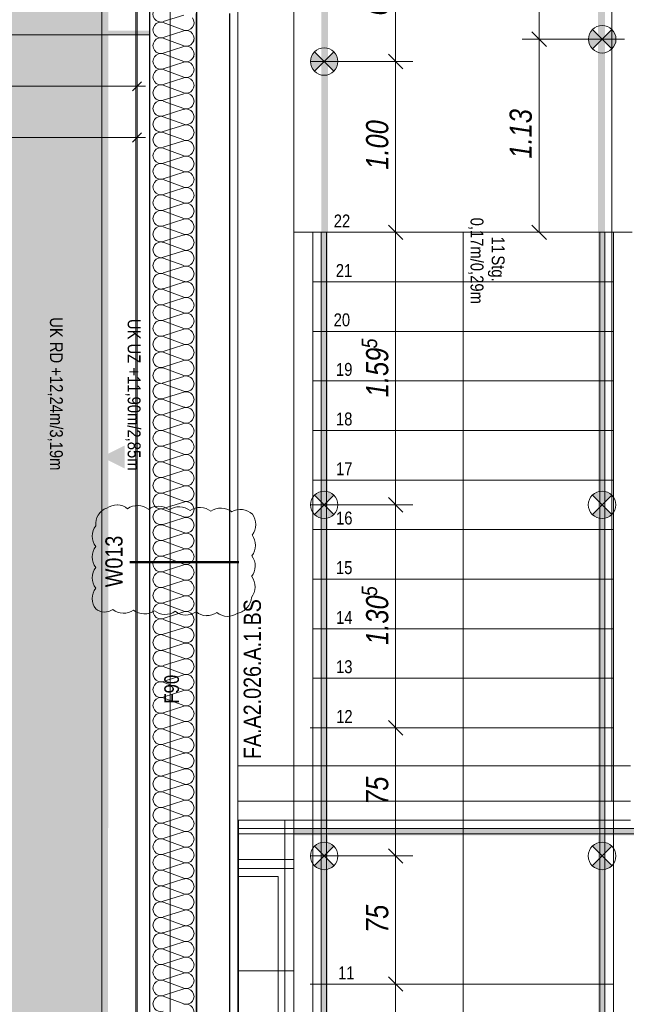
# Model space of a CAD drawing. Extents: x -620 to 300, y 62 to 1112.
# Tile 33 of 200: x -470 to -399, y 429 to 544. Entities that reach past the tile are written whole.
import ezdxf
from ezdxf.lldxf.tags import DXFTag

# ---------------------------------------------------------------- set-up
doc = ezdxf.new("R2010")
doc.units = 0
doc.layers.get('0').update_dxf_attribs({"lineweight": 13})
for name, color, linetype, lineweight, true_color in [('00 -Bauelemente -Gipskarton', 7, 'Continuous', 9, 0xff7fe6), ('00_ E_ST_Handlaufleuchte', 7, 'Continuous', 13, 0xb2b200), ('00_E_ST_Handlaufleuchte_Bem', 7, 'Continuous', 5, 0x7d7d00), ('00_E_ST_Handlaufleuchte_Kabel', 3, 'Continuous', 18, 0x00ff00), ('00_E_ST_Handlaufleuchte_Leerrohre_Terrasse', 6, 'Continuous', 25, 0xff00ff), ('00_E_ST_Handlaufleuchte–Handlauf-Position', 7, 'Continuous', 5, 0x0000b2), ('30 -33 Aussenwände- 7 Fassade_ Elemente', 7, 'Continuous', 9, 0x00aacc), ('30 -34 Innenwände- 2 nichttragend', 7, 'Continuous', 18, 0xff7fe6), ('30 -34 Innenwände- 6 Elemente', 7, 'Continuous', 9, 0xff6633), ('30 -35 Decken- 1 Konstruktion-Träger- Stahlbeton', 7, 'Continuous', 13, 0x33aa00), ('30 -35 Decken- 2.2 Treppen Außen', 9, 'Continuous', 9, 0x808080), ('60- 61 allgemeine Ausstattung- 4 Terrassen', 9, 'Continuous', 9, 0x808080), ('70 -72 Beschriftung- 1 Beschriftung allgemein', 7, 'Continuous', 9, 0xff6633), ('70 -76 Bemaßung- 2 Allgemein', 9, 'Continuous', 5, 0x808080), ('70 -77 Revision- 2 Wolken', 7, 'Continuous', 18, 0x944cff), ('iwb_Layout BA_Markierung', 7, 'Continuous', 9, 0xbadcdc)]:
    doc.layers.add(name, color=color, linetype=linetype, lineweight=lineweight, true_color=true_color)
doc.layers.add('70 -71 Achsen- 1 Gebäudeachsen', color=7, linetype='STRICHPUNKT2-A06CPVM0L0', lineweight=18)
doc.layers.add('70 -75 Raumstempel- 3 Wandstempel', color=7, linetype='Continuous', lineweight=50)
doc.styles.get("Standard").update_dxf_attribs({"font": 'ARIALN.TTF'})
tags = doc.linetypes.add('grob-A06CPVLVL0', pattern=[14, 3, -8, 3]).pattern_tags.tags
tags[8:9] = [DXFTag(74, 4), DXFTag(75, 0), DXFTag(340, '0'), DXFTag(46, 0.0), DXFTag(50, 0.0), DXFTag(44, 0.0), DXFTag(45, 0.0)]
tags[6:7] = [DXFTag(74, 4), DXFTag(75, 0), DXFTag(340, '0'), DXFTag(46, 0.0), DXFTag(50, 0.0), DXFTag(44, 0.0), DXFTag(45, 0.0)]
tags[4:5] = [DXFTag(74, 4), DXFTag(75, 0), DXFTag(340, '0'), DXFTag(46, 0.0), DXFTag(50, 0.0), DXFTag(44, 0.0), DXFTag(45, 0.0)]
tags = doc.linetypes.add('STRICHPUNKT2-A06CPVM0L0', pattern=[12.7, 6.35, -3.175, 0, -3.175]).pattern_tags.tags
tags[10:11] = [DXFTag(74, 4), DXFTag(75, 0), DXFTag(340, '0'), DXFTag(46, 0.0), DXFTag(50, 0.0), DXFTag(44, 0.0), DXFTag(45, 0.0)]
tags[8:9] = [DXFTag(74, 4), DXFTag(75, 0), DXFTag(340, '0'), DXFTag(46, 0.0), DXFTag(50, 0.0), DXFTag(44, 0.0), DXFTag(45, 0.0)]
tags[6:7] = [DXFTag(74, 4), DXFTag(75, 0), DXFTag(340, '0'), DXFTag(46, 0.0), DXFTag(50, 0.0), DXFTag(44, 0.0), DXFTag(45, 0.0)]
tags[4:5] = [DXFTag(74, 4), DXFTag(75, 0), DXFTag(340, '0'), DXFTag(46, 0.0), DXFTag(50, 0.0), DXFTag(44, 0.0), DXFTag(45, 0.0)]

# ---------------------------------------------------------------- blocks, each defined once
blk = doc.blocks.new('Polygon-A06CPVLNL0')
at = {"color": 0, "linetype": 'ByBlock', "lineweight": -2, "ltscale": 0.13}
blk.add_solid([(-459.48, 86.61), (-538.63, 86.4), (-459.32, 1083.81), (-538.63, 1083.81)], dxfattribs=at)
blk = doc.blocks.new('Referenz-A06CPVM1L0')
at = {"layer": '00 -Bauelemente -Gipskarton', "color": 0, "linetype": 'Continuous', "lineweight": 0, "ltscale": 0.13}
for points in [[(-454.54, 542.61), (-539.61, 542.61), (-539.61, 542.41)], [(-454.54, 542.61), (-539.61, 542.41), (-539.61, 542.36)], [(-454.54, 542.61), (-539.61, 542.36), (-454.54, 542.36)], [(-454.54, 542.36), (-539.61, 542.36), (-539.61, 542.16)], [(-454.54, 542.36), (-539.61, 542.16), (-539.61, 542.11)], [(-454.54, 542.36), (-539.61, 542.11), (-454.54, 542.11)]]:
    blk.add_solid(points, dxfattribs=at)
at = {"layer": '30 -33 Aussenwände- 7 Fassade_ Elemente', "color": 0, "linetype": 'Continuous', "lineweight": 25, "ltscale": 0.25}
for p, q in [((-449.08, 549.61), (-449.08, 384.61)), ((-454.54, 389.11), (-454.54, 545.11)), ((-449.08, 389.61), (-449.08, 544.61)), ((-445.24, 544.61), (-445.24, 389.61))]:
    blk.add_line(p, q, dxfattribs=at)
at = {"layer": '30 -33 Aussenwände- 7 Fassade_ Elemente', "color": 0, "linetype": 'grob-A06CPVLVL0', "ltscale": 0.13}
for p, q in [((-437.68, 519.01), (-437.68, 548.81)), ((-398.08, 519.01), (-437.68, 519.01))]:
    blk.add_line(p, q, dxfattribs=at)
at = {"layer": '30 -33 Aussenwände- 7 Fassade_ Elemente', "color": 0, "linetype": 'Continuous', "ltscale": 0.13}
for p, q in [((-400.48, 452.41), (-400.48, 548.81)), ((-444.24, 386.01), (-444.24, 548.21)), ((-456.04, 545.11), (-456.04, 389.11)), ((-450.58, 544.44), (-452.98, 543.67)), ((-452.98, 543.58), (-450.58, 542.69)), ((-450.58, 542.6), (-452.98, 541.83)), ((-450.58, 542.6), (-452.98, 541.83)), ((-452.98, 541.74), (-450.58, 540.85)), ((-452.98, 541.74), (-450.58, 540.85)), ((-450.58, 540.76), (-452.98, 539.99)), ((-450.58, 540.76), (-452.98, 539.99)), ((-452.98, 539.9), (-450.58, 539.01)), ((-450.58, 538.92), (-452.98, 538.15)), ((-452.98, 538.06), (-450.58, 537.17)), ((-450.58, 537.08), (-452.98, 536.31)), ((-452.98, 536.22), (-450.58, 535.33)), ((-450.58, 535.24), (-452.98, 534.47)), ((-452.98, 534.38), (-450.58, 533.5)), ((-450.58, 533.41), (-452.98, 532.63)), ((-452.98, 532.54), (-450.58, 531.66)), ((-450.58, 531.57), (-452.98, 530.8)), ((-452.98, 530.71), (-450.58, 529.82)), ((-450.58, 529.73), (-452.98, 528.96)), ((-452.98, 528.87), (-450.58, 527.98)), ((-450.58, 527.89), (-452.98, 527.12)), ((-452.98, 527.03), (-450.58, 526.14)), ((-450.58, 526.05), (-452.98, 525.28)), ((-452.98, 525.19), (-450.58, 524.3)), ((-450.58, 524.21), (-452.98, 523.44)), ((-452.98, 523.35), (-450.58, 522.46)), ((-450.58, 522.37), (-452.98, 521.6)), ((-452.98, 521.51), (-450.58, 520.63)), ((-450.58, 520.54), (-452.98, 519.76)), ((-452.98, 519.67), (-450.58, 518.79)), ((-450.58, 518.7), (-452.98, 517.93)), ((-452.98, 517.84), (-450.58, 516.95)), ((-450.58, 516.86), (-452.98, 516.09)), ((-452.98, 516), (-450.58, 515.11)), ((-450.58, 515.02), (-452.98, 514.25)), ((-452.98, 514.16), (-450.58, 513.27)), ((-450.58, 513.18), (-452.98, 512.41)), ((-452.98, 512.32), (-450.58, 511.43)), ((-450.58, 511.34), (-452.98, 510.57)), ((-452.98, 510.48), (-450.58, 509.6)), ((-450.58, 509.51), (-452.98, 508.73)), ((-452.98, 508.64), (-450.58, 507.76)), ((-450.58, 507.67), (-452.98, 506.9)), ((-452.98, 506.81), (-450.58, 505.92)), ((-450.58, 505.83), (-452.98, 505.06)), ((-452.98, 504.97), (-450.58, 504.08)), ((-450.58, 503.99), (-452.98, 503.22)), ((-452.98, 503.13), (-450.58, 502.24)), ((-450.58, 502.15), (-452.98, 501.38)), ((-452.98, 501.29), (-450.58, 500.4)), ((-450.58, 500.31), (-452.98, 499.54)), ((-452.98, 499.45), (-450.58, 498.56)), ((-450.58, 498.47), (-452.98, 497.7)), ((-452.98, 497.61), (-450.58, 496.73)), ((-450.58, 496.64), (-452.98, 495.86)), ((-452.98, 495.77), (-450.58, 494.89)), ((-450.58, 494.8), (-452.98, 494.03)), ((-452.98, 493.94), (-450.58, 493.05)), ((-450.58, 492.96), (-452.98, 492.19)), ((-452.98, 492.1), (-450.58, 491.21)), ((-450.58, 491.12), (-452.98, 490.35)), ((-452.98, 490.26), (-450.58, 489.37)), ((-450.58, 489.28), (-452.98, 488.51)), ((-452.98, 488.42), (-450.58, 487.53)), ((-450.58, 487.44), (-452.98, 486.67)), ((-452.98, 486.58), (-450.58, 485.69)), ((-450.58, 485.6), (-452.98, 484.83)), ((-452.98, 484.74), (-450.58, 483.86)), ((-450.58, 483.77), (-452.98, 482.99)), ((-452.98, 482.9), (-450.58, 482.02)), ((-450.58, 481.93), (-452.98, 481.16)), ((-452.98, 481.07), (-450.58, 480.18)), ((-450.58, 480.09), (-452.98, 479.32)), ((-452.98, 479.23), (-450.58, 478.34)), ((-450.58, 478.25), (-452.98, 477.48)), ((-452.98, 477.39), (-450.58, 476.5)), ((-450.58, 476.41), (-452.98, 475.64)), ((-452.98, 475.55), (-450.58, 474.66)), ((-450.58, 474.57), (-452.98, 473.8)), ((-452.98, 473.71), (-450.58, 472.82)), ((-450.58, 472.73), (-452.98, 471.96)), ((-452.98, 471.87), (-450.58, 470.99)), ((-450.58, 470.9), (-452.98, 470.12)), ((-452.98, 470.03), (-450.58, 469.15)), ((-450.58, 469.06), (-452.98, 468.29)), ((-452.98, 468.2), (-450.58, 467.31)), ((-450.58, 467.22), (-452.98, 466.45)), ((-452.98, 466.36), (-450.58, 465.47)), ((-450.58, 465.38), (-452.98, 464.61)), ((-452.98, 464.52), (-450.58, 463.63)), ((-450.58, 463.54), (-452.98, 462.77)), ((-452.98, 462.68), (-450.58, 461.79)), ((-450.58, 461.7), (-452.98, 460.93)), ((-452.98, 460.84), (-450.58, 459.95)), ((-450.58, 459.86), (-452.98, 459.09)), ((-452.98, 459), (-450.58, 458.12)), ((-450.58, 458.03), (-452.98, 457.25)), ((-452.98, 457.16), (-450.58, 456.28)), ((-444.24, 456.55), (-398.28, 456.55)), ((-444.24, 452.41), (-444.24, 456.55)), ((-450.58, 456.19), (-452.98, 455.42)), ((-452.98, 455.33), (-450.58, 454.44)), ((-450.58, 454.35), (-452.98, 453.58)), ((-452.98, 453.49), (-450.58, 452.6)), ((-450.58, 452.51), (-452.98, 451.74)), ((-398.28, 452.41), (-444.24, 452.41)), ((-444.24, 452.41), (-400.48, 452.41)), ((-452.98, 451.65), (-450.58, 450.76)), ((-450.58, 450.67), (-452.98, 449.9)), ((-452.98, 449.81), (-450.58, 448.92)), ((-450.58, 448.83), (-452.98, 448.06)), ((-452.98, 447.97), (-450.58, 447.09)), ((-450.58, 447), (-452.98, 446.22)), ((-452.98, 446.13), (-450.58, 445.25)), ((-450.58, 445.16), (-452.98, 444.39)), ((-452.98, 444.3), (-450.58, 443.41)), ((-450.58, 443.32), (-452.98, 442.55)), ((-452.98, 442.46), (-450.58, 441.57)), ((-450.58, 441.48), (-452.98, 440.71)), ((-452.98, 440.62), (-450.58, 439.73)), ((-450.58, 439.64), (-452.98, 438.87)), ((-452.98, 438.78), (-450.58, 437.89)), ((-450.58, 437.8), (-452.98, 437.03)), ((-452.98, 436.94), (-450.58, 436.05)), ((-450.58, 435.96), (-452.98, 435.19)), ((-452.98, 435.1), (-450.58, 434.22)), ((-450.58, 434.13), (-452.98, 433.35)), ((-452.98, 433.26), (-450.58, 432.38)), ((-450.58, 432.29), (-452.98, 431.52)), ((-452.98, 431.43), (-450.58, 430.54)), ((-450.58, 430.45), (-452.98, 429.68)), ((-452.98, 429.59), (-450.58, 428.7))]:
    blk.add_line(p, q, dxfattribs=at)
for centre, major_axis, end_param in [((-453.26, 544.54), (-0.717, 0.574), 2.557098), ((-450.29, 543.56), (0.744, -0.539), 1.254884), ((-453.26, 542.7), (0.282, 0.874), 3.765224), ((-453.26, 542.7), (-0.744, 0.539), 1.255075), ((-453.26, 542.7), (0.282, 0.874), 1.255075), ((-450.29, 543.56), (-0.282, -0.874), 1.254884), ((-453.26, 540.86), (0.282, 0.874), 3.765224), ((-453.26, 542.7), (-0.744, -0.539), 1.255075), ((-453.26, 540.86), (0.282, 0.874), 1.255075), ((-450.29, 541.72), (-0.282, -0.874), 3.764652), ((-450.29, 541.72), (0.744, 0.539), 1.254884), ((-450.29, 541.72), (0.744, -0.539), 1.254884), ((-453.26, 540.86), (-0.744, 0.539), 1.255075), ((-450.29, 541.72), (-0.282, -0.874), 1.254884), ((-450.29, 539.89), (-0.282, -0.874), 3.764652), ((-450.29, 539.89), (0.744, 0.539), 1.254884), ((-453.26, 539.02), (0.282, 0.874), 3.765224), ((-453.26, 540.86), (-0.744, -0.539), 1.255075), ((-450.29, 539.89), (0.744, -0.539), 1.254884), ((-450.29, 539.89), (-0.282, -0.874), 1.254884), ((-450.29, 538.05), (-0.282, -0.874), 3.764652), ((-453.26, 537.19), (0.282, 0.874), 3.765224), ((-450.29, 536.21), (-0.282, -0.874), 3.764652), ((-453.26, 535.35), (0.282, 0.874), 3.765224), ((-450.29, 534.37), (-0.282, -0.874), 3.764652), ((-453.26, 533.51), (0.282, 0.874), 3.765224), ((-453.26, 531.67), (0.282, 0.874), 3.765224), ((-450.29, 532.53), (-0.282, -0.874), 3.764652), ((-450.29, 530.69), (-0.282, -0.874), 3.764652), ((-453.26, 529.83), (0.282, 0.874), 3.765224), ((-450.29, 528.85), (-0.282, -0.874), 3.764652), ((-453.26, 527.99), (0.282, 0.874), 3.765224), ((-450.29, 527.02), (-0.282, -0.874), 3.764652), ((-453.26, 526.15), (0.282, 0.874), 3.765224), ((-450.29, 525.18), (-0.282, -0.874), 3.764652), ((-453.26, 524.32), (0.282, 0.874), 3.765224), ((-453.26, 522.48), (0.282, 0.874), 3.765224), ((-450.29, 523.34), (-0.282, -0.874), 3.764652), ((-450.29, 521.5), (-0.282, -0.874), 3.764652), ((-453.26, 520.64), (0.282, 0.874), 3.765224), ((-453.26, 518.8), (0.282, 0.874), 3.765224), ((-450.29, 519.66), (-0.282, -0.874), 3.764652), ((-450.29, 517.82), (-0.282, -0.874), 3.764652), ((-453.26, 516.96), (0.282, 0.874), 3.765224), ((-450.29, 515.98), (-0.282, -0.874), 3.764652), ((-453.26, 515.12), (0.282, 0.874), 3.765224), ((-453.26, 513.29), (0.282, 0.874), 3.765224), ((-450.29, 514.15), (-0.282, -0.874), 3.764652), ((-450.29, 512.31), (-0.282, -0.874), 3.764652), ((-453.26, 511.45), (0.282, 0.874), 3.765224), ((-453.26, 509.61), (0.282, 0.874), 3.765224), ((-450.29, 510.47), (-0.282, -0.874), 3.764652), ((-450.29, 508.63), (-0.282, -0.874), 3.764652), ((-453.26, 507.77), (0.282, 0.874), 3.765224), ((-450.29, 506.79), (-0.282, -0.874), 3.764652), ((-453.26, 505.93), (0.282, 0.874), 3.765224), ((-453.26, 504.09), (0.282, 0.874), 3.765224), ((-450.29, 504.95), (-0.282, -0.874), 3.764652), ((-450.29, 503.12), (-0.282, -0.874), 3.764652), ((-453.26, 502.25), (0.282, 0.874), 3.765224), ((-453.26, 500.42), (0.282, 0.874), 3.765224), ((-450.29, 501.28), (-0.282, -0.874), 3.764652), ((-450.29, 499.44), (-0.282, -0.874), 3.764652), ((-453.26, 498.58), (0.282, 0.874), 3.765224), ((-450.29, 497.6), (-0.282, -0.874), 3.764652), ((-453.26, 496.74), (0.282, 0.874), 3.765224), ((-450.29, 495.76), (-0.282, -0.874), 3.764652), ((-453.26, 494.9), (0.282, 0.874), 3.765224), ((-450.29, 493.92), (-0.282, -0.874), 3.764652), ((-453.26, 493.06), (0.282, 0.874), 3.765224), ((-453.26, 491.22), (0.282, 0.874), 3.765224), ((-450.29, 492.08), (-0.282, -0.874), 3.764652), ((-450.29, 490.25), (-0.282, -0.874), 3.764652), ((-453.26, 489.38), (0.282, 0.874), 3.765224), ((-450.29, 488.41), (-0.282, -0.874), 3.764652), ((-453.26, 487.55), (0.282, 0.874), 3.765224), ((-450.29, 486.57), (-0.282, -0.874), 3.764652), ((-453.26, 485.71), (0.282, 0.874), 3.765224), ((-450.29, 484.73), (-0.282, -0.874), 3.764652), ((-453.26, 483.87), (0.282, 0.874), 3.765224), ((-453.26, 482.03), (0.282, 0.874), 3.765224), ((-450.29, 482.89), (-0.282, -0.874), 3.764652), ((-450.29, 481.05), (-0.282, -0.874), 3.764652), ((-453.26, 480.19), (0.282, 0.874), 3.765224), ((-450.29, 479.21), (-0.282, -0.874), 3.764652), ((-453.26, 478.35), (0.282, 0.874), 3.765224), ((-450.29, 477.38), (-0.282, -0.874), 3.764652), ((-453.26, 476.51), (0.282, 0.874), 3.765224), ((-450.29, 475.54), (-0.282, -0.874), 3.764652), ((-453.26, 474.68), (0.282, 0.874), 3.765224), ((-453.26, 472.84), (0.282, 0.874), 3.765224), ((-450.29, 473.7), (-0.282, -0.874), 3.764652), ((-450.29, 471.86), (-0.282, -0.874), 3.764652), ((-453.26, 471), (0.282, 0.874), 3.765224), ((-450.29, 470.02), (-0.282, -0.874), 3.764652), ((-453.26, 469.16), (0.282, 0.874), 3.765224), ((-450.29, 468.18), (-0.282, -0.874), 3.764652), ((-453.26, 467.32), (0.282, 0.874), 3.765224), ((-450.29, 466.34), (-0.282, -0.874), 3.764652), ((-453.26, 465.48), (0.282, 0.874), 3.765224), ((-453.26, 463.64), (0.282, 0.874), 3.765224), ((-450.29, 464.51), (-0.282, -0.874), 3.764652), ((-450.29, 462.67), (-0.282, -0.874), 3.764652), ((-453.26, 461.81), (0.282, 0.874), 3.765224), ((-450.29, 460.83), (-0.282, -0.874), 3.764652), ((-453.26, 459.97), (0.282, 0.874), 3.765224), ((-450.29, 458.99), (-0.282, -0.874), 3.764652), ((-453.26, 458.13), (0.282, 0.874), 3.765224), ((-450.29, 457.15), (-0.282, -0.874), 3.764652), ((-453.26, 456.29), (0.282, 0.874), 3.765224), ((-453.26, 454.45), (0.282, 0.874), 3.765224), ((-450.29, 455.31), (-0.282, -0.874), 3.764652), ((-450.29, 453.47), (-0.282, -0.874), 3.764652), ((-453.26, 452.61), (0.282, 0.874), 3.765224), ((-450.29, 451.64), (-0.282, -0.874), 3.764652), ((-453.26, 450.78), (0.282, 0.874), 3.765224), ((-450.29, 449.8), (-0.282, -0.874), 3.764652), ((-453.26, 448.94), (0.282, 0.874), 3.765224), ((-450.29, 447.96), (-0.282, -0.874), 3.764652), ((-453.26, 447.1), (0.282, 0.874), 3.765224), ((-453.26, 445.26), (0.282, 0.874), 3.765224), ((-450.29, 446.12), (-0.282, -0.874), 3.764652), ((-450.29, 444.28), (-0.282, -0.874), 3.764652), ((-453.26, 443.42), (0.282, 0.874), 3.765224), ((-453.26, 441.58), (0.282, 0.874), 3.765224), ((-450.29, 442.44), (-0.282, -0.874), 3.764652), ((-450.29, 440.61), (-0.282, -0.874), 3.764652), ((-453.26, 439.74), (0.282, 0.874), 3.765224), ((-450.29, 438.77), (-0.282, -0.874), 3.764652), ((-453.26, 437.91), (0.282, 0.874), 3.765224), ((-453.26, 436.07), (0.282, 0.874), 3.765224), ((-450.29, 436.93), (-0.282, -0.874), 3.764652), ((-450.29, 435.09), (-0.282, -0.874), 3.764652), ((-453.26, 434.23), (0.282, 0.874), 3.765224), ((-453.26, 432.39), (0.282, 0.874), 3.765224), ((-450.29, 433.25), (-0.282, -0.874), 3.764652), ((-450.29, 431.41), (-0.282, -0.874), 3.764652), ((-453.26, 430.55), (0.282, 0.874), 3.765224), ((-450.29, 429.57), (-0.282, -0.874), 3.764652), ((-453.26, 428.71), (0.282, 0.874), 3.765224), ((-450.29, 427.74), (-0.282, -0.874), 3.764652)]:
    blk.add_ellipse(centre, major_axis=major_axis, ratio=1, start_param=0, end_param=end_param, dxfattribs=at)
at = {"layer": '30 -34 Innenwände- 2 nichttragend', "color": 0, "linetype": 'Continuous', "ltscale": 0.18}
for p, q in [((-454.54, 542.11), (-454.54, 545.11)), ((-539.61, 542.11), (-454.54, 542.11))]:
    blk.add_line(p, q, dxfattribs=at)
at = {"layer": '30 -34 Innenwände- 6 Elemente', "color": 0, "linetype": 'Continuous', "ltscale": 0.13}
for p, q in [((-400.48, 548.81), (-400.48, 452.41)), ((-400.48, 452.41), (-444.24, 452.41)), ((-444.24, 452.41), (-444.24, 450.21)), ((-444.24, 450.21), (-398.28, 450.21)), ((-397.28, 449.21), (-444.24, 449.21)), ((-444.24, 449.21), (-444.24, 448.61)), ((-444.24, 448.61), (-396.68, 448.61))]:
    blk.add_line(p, q, dxfattribs=at)
at = {"layer": '30 -35 Decken- 1 Konstruktion-Träger- Stahlbeton', "color": 0, "linetype": 'grob-A06CPVLVL0', "lineweight": -2, "ltscale": 0.13}
for p, q in [((-460.18, 388.61), (-460.18, 605.61)), ((-452.18, 388.61), (-452.18, 605.61))]:
    blk.add_line(p, q, dxfattribs=at)
at = {"layer": '30 -35 Decken- 2.2 Treppen Außen', "color": 0, "linetype": 'grob-A06CPVLVL0', "ltscale": 0.13}
for p, q in [((-398.08, 519.01), (-437.68, 519.01)), ((-435.48, 519.01), (-437.68, 519.01)), ((-437.68, 519.01), (-437.68, 409.12)), ((-435.48, 513.21), (-435.48, 519.01)), ((-435.48, 408.65), (-435.48, 519.01)), ((-417.88, 404.91), (-417.88, 519.01)), ((-400.28, 513.21), (-400.28, 519.01)), ((-398.08, 519.01), (-400.28, 519.01)), ((-400.28, 519.01), (-400.28, 401.17)), ((-435.48, 507.41), (-435.48, 513.21)), ((-400.28, 513.21), (-435.48, 513.21)), ((-400.28, 507.41), (-400.28, 513.21)), ((-435.48, 501.61), (-435.48, 507.41)), ((-400.28, 507.41), (-435.48, 507.41)), ((-400.28, 501.61), (-400.28, 507.41)), ((-435.48, 495.81), (-435.48, 501.61)), ((-400.28, 501.61), (-435.48, 501.61)), ((-400.28, 495.81), (-400.28, 501.61)), ((-435.48, 490.01), (-435.48, 495.81)), ((-400.28, 495.81), (-435.48, 495.81)), ((-400.28, 490.01), (-400.28, 495.81)), ((-435.48, 484.21), (-435.48, 490.01)), ((-400.28, 490.01), (-435.48, 490.01)), ((-400.28, 484.21), (-400.28, 490.01)), ((-435.48, 478.41), (-435.48, 484.21)), ((-400.28, 484.21), (-435.48, 484.21)), ((-400.28, 478.41), (-400.28, 484.21)), ((-435.48, 472.61), (-435.48, 478.41)), ((-400.28, 478.41), (-435.48, 478.41)), ((-400.28, 472.61), (-400.28, 478.41)), ((-435.48, 466.81), (-435.48, 472.61)), ((-400.28, 472.61), (-435.48, 472.61)), ((-400.28, 466.81), (-400.28, 472.61)), ((-435.48, 461.01), (-435.48, 466.81)), ((-400.28, 466.81), (-435.48, 466.81)), ((-400.28, 461.01), (-400.28, 466.81)), ((-435.48, 431.01), (-435.48, 461.01)), ((-400.28, 461.01), (-435.48, 461.01)), ((-400.28, 431.01), (-400.28, 461.01)), ((-435.48, 425.21), (-435.48, 431.01)), ((-400.28, 431.01), (-435.48, 431.01)), ((-400.28, 425.21), (-400.28, 431.01))]:
    blk.add_line(p, q, dxfattribs=at)
at = {"layer": '30 -35 Decken- 2.2 Treppen Außen', "color": 0, "linetype": 'Continuous', "ltscale": 0.13}
for p, q in [((-437.68, 409.12), (-437.68, 519.01)), ((-437.68, 519.01), (-435.48, 519.01)), ((-435.48, 519.01), (-435.48, 408.65)), ((-434.48, 408.44), (-434.48, 519.01)), ((-434.48, 519.01), (-433.88, 519.01)), ((-433.88, 519.01), (-433.88, 408.31)), ((-401.28, 519.01), (-401.88, 519.01)), ((-401.88, 519.01), (-401.88, 401.51)), ((-401.28, 401.39), (-401.28, 519.01)), ((-398.08, 519.01), (-400.28, 519.01)), ((-400.28, 519.01), (-400.28, 401.17))]:
    blk.add_line(p, q, dxfattribs=at)
at = {"layer": '60- 61 allgemeine Ausstattung- 4 Terrassen', "color": 0, "linetype": 'Continuous', "ltscale": 0.13}
for p, q in [((-444.24, 456.55), (-398.28, 456.55)), ((-444.24, 452.41), (-444.24, 456.55)), ((-398.28, 452.41), (-444.24, 452.41))]:
    blk.add_line(p, q, dxfattribs=at)
at = {"layer": '60- 61 allgemeine Ausstattung- 4 Terrassen', "color": 0}
for p, q in [((-437.68, 450.21), (-444.17, 450.21)), ((-444.17, 450.21), (-444.17, 386.01)), ((-438.76, 214.01), (-438.76, 450.21)), ((-437.68, 373.01), (-437.68, 450.21)), ((-444.24, 445.61), (-437.68, 445.61)), ((-444.24, 385.61), (-444.24, 445.61)), ((-437.68, 445.61), (-437.68, 385.61)), ((-444.17, 444.55), (-437.68, 444.55)), ((-444.24, 443.61), (-439.53, 443.61)), ((-444.24, 387.61), (-444.24, 443.61)), ((-439.53, 443.61), (-439.53, 387.61)), ((-444.17, 432.55), (-437.68, 432.55))]:
    blk.add_line(p, q, dxfattribs=at)
at = {"layer": '70 -71 Achsen- 1 Gebäudeachsen', "color": 0, "linetype": 'STRICHPUNKT2-A06CPVM0L0', "ltscale": 0.18}
blk.add_line((-456.18, 1084.55), (-456.18, 85.11), dxfattribs=at)
at = {"layer": '70 -75 Raumstempel- 3 Wandstempel', "color": 0, "linetype": 'Continuous', "ltscale": 0.5}
blk.add_line((-456.87, 480.42), (-444.13, 480.42), dxfattribs=at)
at = {"layer": '70 -76 Bemaßung- 2 Allgemein', "color": 0, "linetype": 'Continuous', "ltscale": 0.13}
for p, q in [((-456.04, 538.61), (-456.04, 535.11)), ((-457.1, 536.11), (-539.61, 536.11)), ((-455.04, 536.11), (-457.1, 536.11)), ((-456.04, 532.61), (-456.04, 529.11)), ((-457.1, 530.11), (-539.61, 530.11)), ((-455.04, 530.11), (-457.1, 530.11))]:
    blk.add_line(p, q, dxfattribs=at)
at = {"layer": '70 -76 Bemaßung- 2 Allgemein', "color": 0, "linetype": 'Continuous', "lineweight": 20, "ltscale": 0.2}
for p, q in [((-455.51, 536.64), (-456.57, 535.58)), ((-455.51, 530.64), (-456.57, 529.58))]:
    blk.add_line(p, q, dxfattribs=at)
at = {"layer": '70 -76 Bemaßung- 2 Allgemein', "color": 0, "lineweight": 0}
for points in [[(-462.85, 491.38), (-460.18, 492.71), (-462.85, 494.05)], [(-457.51, 491.38), (-460.18, 492.71), (-457.51, 494.05)]]:
    blk.add_solid(points, dxfattribs=at)
at = {"layer": '70 -77 Revision- 2 Wolken', "color": 0, "linetype": 'Continuous', "ltscale": 0.18}
for centre, major_axis in [((-458.86, 484.84), (-0.73, 1.9)), ((-458.41, 485.07), (0.06, 2.03)), ((-458.41, 485.07), (1.27, 1.59)), ((-455.98, 485), (0.06, 2.03)), ((-455.98, 485), (1.27, 1.59)), ((-453.54, 484.92), (0.06, 2.03)), ((-453.54, 484.92), (1.27, 1.59)), ((-451.1, 484.85), (0.06, 2.03)), ((-451.1, 484.85), (1.27, 1.59)), ((-448.67, 484.77), (0.06, 2.03)), ((-448.67, 484.77), (1.27, 1.59)), ((-446.23, 484.7), (0.06, 2.03)), ((-446.23, 484.7), (1.27, 1.59)), ((-443.92, 484.54), (0.22, 2.02)), ((-443.92, 484.54), (1.39, 1.48)), ((-458.86, 484.84), (-1.72, 1.08)), ((-444.18, 484.82), (2.03, -0.02)), ((-459.25, 483.45), (-1.63, 1.22)), ((-444.18, 484.82), (1.61, -1.24)), ((-459.25, 483.45), (-2.03, 0)), ((-444.21, 482.38), (2.03, -0.02)), ((-459.25, 481.01), (-1.63, 1.22)), ((-444.21, 482.38), (1.61, -1.24)), ((-459.25, 481.01), (-2.03, 0)), ((-444.24, 479.95), (2.03, -0.02)), ((-459.25, 478.57), (-1.63, 1.22)), ((-444.24, 479.95), (1.61, -1.24)), ((-459.25, 478.57), (-2.03, 0)), ((-444.26, 477.51), (2.03, -0.02)), ((-459.25, 476.14), (-1.63, 1.22)), ((-444.26, 477.51), (1.61, -1.24)), ((-459.25, 476.14), (-2.03, 0)), ((-444.68, 476.42), (1.53, -1.34)), ((-459.84, 476.22), (-1.04, -1.3)), ((-459.84, 476.22), (-0.05, -1.66)), ((-457.62, 476.45), (-1.27, -1.59)), ((-444.68, 476.42), (0.42, -1.99)), ((-457.62, 476.45), (-0.06, -2.03)), ((-455.18, 476.38), (-1.27, -1.59)), ((-455.18, 476.38), (-0.06, -2.03)), ((-452.74, 476.31), (-1.27, -1.59)), ((-452.74, 476.31), (-0.06, -2.03)), ((-450.31, 476.24), (-1.27, -1.59)), ((-450.31, 476.24), (-0.06, -2.03)), ((-447.87, 476.17), (-1.27, -1.59)), ((-447.87, 476.17), (-0.06, -2.03)), ((-445.43, 476.09), (-1.27, -1.59)), ((-445.43, 476.09), (-0.06, -2.03))]:
    blk.add_ellipse(centre, major_axis=major_axis, ratio=1, start_param=0, end_param=0.643501, dxfattribs=at)
at = {"layer": '30 -35 Decken- 2.2 Treppen Außen', "color": 0, "linetype": 'ByBlock', "ltscale": 0.13, "char_height": 1.5103, "attachment_point": 1}
for s, insert, rotation in [('{\\fArial Narrow;22}', (-433.02, 521.09), 0.001), ('{\\fArial Narrow;0,17m/0,29m}', (-415.5, 520.73), 270.001), ('{\\fArial Narrow;11}', (-413.02, 518.51), 270.001), ('{\\fArial Narrow;21}', (-432.78, 515.29), 0.001), ('{\\fArial Narrow;Stg.}', (-413.02, 516.31), 270.001), ('{\\fArial Narrow;20}', (-433.03, 509.52), 0.001), ('{\\fArial Narrow;19}', (-432.76, 503.72), 0.001), ('{\\fArial Narrow;18}', (-432.76, 497.92), 0.001), ('{\\fArial Narrow;17}', (-432.75, 492.09), 0.001), ('{\\fArial Narrow;16}', (-432.75, 486.32), 0.001), ('{\\fArial Narrow;15}', (-432.76, 480.52), 0.001), ('{\\fArial Narrow;14}', (-432.75, 474.69), 0.001), ('{\\fArial Narrow;13}', (-432.75, 468.92), 0.001), ('{\\fArial Narrow;12}', (-432.74, 463.09), 0.001), ('{\\fArial Narrow;11}', (-432.51, 433.09), 0.001)]:
    blk.add_mtext(s, dxfattribs=dict(at, insert=insert, rotation=rotation))
at = {"layer": '70 -72 Beschriftung- 1 Beschriftung allgemein', "color": 0, "linetype": 'Continuous', "ltscale": 0.13, "insert": (-443.56, 457.35), "char_height": 2.0138, "attachment_point": 1, "rotation": 90}
blk.add_mtext('{\\fArial Narrow;FA.A2.026.A.1.BS}', dxfattribs=at)
at = {"layer": '70 -75 Raumstempel- 3 Wandstempel', "color": 0, "linetype": 'Continuous', "ltscale": 0.5, "attachment_point": 1, "rotation": 90}
for s, insert, char_height in [('{\\fArial Narrow;W013}', (-459.75, 477.47), 2.0138), ('{\\fArial Narrow;F90}', (-452.85, 463.84), 1.7117)]:
    blk.add_mtext(s, dxfattribs=dict(at, insert=insert, char_height=char_height))
at = {"layer": '70 -76 Bemaßung- 2 Allgemein', "color": 0, "linetype": 'Continuous', "ltscale": 0.13, "char_height": 1.5103, "attachment_point": 1, "rotation": 270}
for s, insert in [('{\\fArial Narrow;UK RD +12,24m/3,19m}', (-464.73, 509.07)), ('{\\fArial Narrow;UK UZ +11,90m/2,85m}', (-455.63, 508.87))]:
    blk.add_mtext(s, dxfattribs=dict(at, insert=insert))
blk = doc.blocks.new('Polygon-A06CPVN7L0')
at = {"linetype": 'ByBlock', "lineweight": -2, "ltscale": 0.13}
blk.add_hatch(color=0, dxfattribs=at).paths.add_polyline_path([(-437.68, 449.21), (-397.28, 449.21), (-397.28, 552.01), (-396.48, 552.01), (-396.48, 448.41), (-437.68, 448.41)])
blk = doc.blocks.new('Blockreferenz-A06CPVNPL0')
at = {"lineweight": -2}
for points in [[(-434.14, 487.11), (-435.27, 488.25), (-434.94, 488.51), (-434.55, 488.67), (-434.14, 488.72), (-433.72, 488.67), (-433.33, 488.51), (-433, 488.25)], [(-435.27, 485.98), (-434.14, 487.11), (-433, 485.98), (-433.33, 485.72), (-433.72, 485.56), (-434.14, 485.5), (-434.55, 485.56), (-434.94, 485.72)]]:
    blk.add_hatch(color=0, dxfattribs=at).paths.add_polyline_path(points)
at = {"color": 0, "lineweight": -2}
for p, q in [((-433, 485.98), (-435.27, 488.25)), ((-435.27, 485.98), (-433, 488.25))]:
    blk.add_line(p, q, dxfattribs=at)
blk.add_circle((-434.14, 487.11), 1.61, dxfattribs=at)
blk = doc.blocks.new('Maß-A06CPVNRL0')
at = {"color": 0, "linetype": 'ByBlock', "lineweight": -2, "ltscale": 0.13}
for p, q in [((-426.62, 446.86), (-424.93, 445.16)), ((-423.78, 446.01), (-435.78, 446.01)), ((-425.78, 431.01), (-425.78, 446.01)), ((-426.62, 431.86), (-424.93, 430.17)), ((-423.78, 431.01), (-435.78, 431.01))]:
    blk.add_line(p, q, dxfattribs=at)
at = {"color": 0, "linetype": 'ByBlock', "lineweight": -2, "ltscale": 0.13, "insert": (-429.24, 436.99), "char_height": 2.6, "attachment_point": 1, "rotation": 90}
blk.add_mtext('{\\fArial Narrow|b0|i1;75}', dxfattribs=at)
blk = doc.blocks.new('Blockreferenz-A06CPVNZL0')
at = {"lineweight": -2}
for points in [[(-401.62, 446.01), (-402.75, 447.15), (-402.42, 447.41), (-402.03, 447.57), (-401.62, 447.62), (-401.2, 447.57), (-400.81, 447.41), (-400.48, 447.15)], [(-402.75, 444.88), (-401.62, 446.01), (-400.48, 444.88), (-400.81, 444.62), (-401.2, 444.46), (-401.62, 444.4), (-402.03, 444.46), (-402.42, 444.62)]]:
    blk.add_hatch(color=0, dxfattribs=at).paths.add_polyline_path(points)
at = {"color": 0, "lineweight": -2}
for p, q in [((-400.48, 444.88), (-402.75, 447.15)), ((-402.75, 444.88), (-400.48, 447.15))]:
    blk.add_line(p, q, dxfattribs=at)
blk.add_circle((-401.62, 446.01), 1.61, dxfattribs=at)
blk = doc.blocks.new('Maß-A06CPVO1L0')
at = {"color": 0, "linetype": 'ByBlock', "lineweight": -2, "ltscale": 0.13}
for p, q in [((-426.62, 553.66), (-424.93, 551.97)), ((-423.78, 552.81), (-435.78, 552.81)), ((-425.78, 539), (-425.78, 552.81)), ((-426.62, 539.85), (-424.93, 538.16)), ((-423.78, 539), (-435.78, 539))]:
    blk.add_line(p, q, dxfattribs=at)
at = {"color": 0, "linetype": 'ByBlock', "lineweight": -2, "ltscale": 0.13, "insert": (-429.24, 544.37), "char_height": 2.6, "attachment_point": 1, "rotation": 90}
blk.add_mtext('{\\fArial Narrow|b0|i1;69}', dxfattribs=at)
blk = doc.blocks.new('Blockreferenz-A06CPVO3L0')
at = {"lineweight": -2}
for points in [[(-435.27, 540.14), (-434.14, 539), (-435.27, 537.87), (-435.53, 538.2), (-435.69, 538.59), (-435.74, 539), (-435.69, 539.42), (-435.53, 539.81)], [(-434.14, 539), (-433, 540.14), (-432.74, 539.81), (-432.58, 539.42), (-432.53, 539), (-432.58, 538.59), (-432.74, 538.2), (-433, 537.87)]]:
    blk.add_hatch(color=0, dxfattribs=at).paths.add_polyline_path(points)
at = {"color": 0, "lineweight": -2}
for p, q in [((-435.27, 537.87), (-433, 540.14)), ((-435.27, 540.14), (-433, 537.87))]:
    blk.add_line(p, q, dxfattribs=at)
blk.add_circle((-434.14, 539), 1.61, dxfattribs=at)
blk = doc.blocks.new('Maß-A06CPVOFL0')
at = {"color": 0, "linetype": 'ByBlock', "lineweight": -2, "ltscale": 0.13}
for p, q in [((-426.62, 519.86), (-424.93, 518.17)), ((-423.78, 519.01), (-435.78, 519.01)), ((-425.78, 487.11), (-425.78, 519.01)), ((-426.62, 487.96), (-424.93, 486.26)), ((-423.78, 487.11), (-435.78, 487.11))]:
    blk.add_line(p, q, dxfattribs=at)
at = {"color": 0, "linetype": 'ByBlock', "lineweight": -2, "ltscale": 0.13, "attachment_point": 1, "rotation": 90}
for s, insert, char_height in [('{\\fArial Narrow|b0|i1;5}', (-429.76, 505.42), 1.82), ('{\\fArial Narrow|b0|i1;1.59}', (-429.24, 499.71), 2.6)]:
    blk.add_mtext(s, dxfattribs=dict(at, insert=insert, char_height=char_height))
blk = doc.blocks.new('Maß-A06CPVOHL0')
at = {"color": 0, "linetype": 'ByBlock', "lineweight": -2, "ltscale": 0.13}
for p, q in [((-409.82, 603.36), (-408.13, 601.67)), ((-410.98, 602.51), (-398.98, 602.51)), ((-408.98, 541.61), (-408.98, 602.51)), ((-409.82, 542.46), (-408.13, 540.77)), ((-410.98, 541.61), (-398.98, 541.61))]:
    blk.add_line(p, q, dxfattribs=at)
at = {"color": 0, "linetype": 'ByBlock', "lineweight": -2, "ltscale": 0.13, "attachment_point": 1, "rotation": 90}
for s, insert, char_height in [('{\\fArial Narrow|b0|i1;5}', (-412.96, 574.52), 1.82), ('{\\fArial Narrow|b0|i1;3.04}', (-412.44, 568.62), 2.6)]:
    blk.add_mtext(s, dxfattribs=dict(at, insert=insert, char_height=char_height))
blk = doc.blocks.new('Blockreferenz-A06CPVOLL0')
at = {"lineweight": -2}
for points in [[(-402.74, 542.75), (-401.6, 541.61), (-402.74, 540.48), (-403, 540.81), (-403.16, 541.2), (-403.21, 541.61), (-403.16, 542.03), (-403, 542.42)], [(-401.6, 541.61), (-400.47, 542.75), (-400.21, 542.42), (-400.05, 542.03), (-400, 541.61), (-400.05, 541.2), (-400.21, 540.81), (-400.47, 540.48)]]:
    blk.add_hatch(color=0, dxfattribs=at).paths.add_polyline_path(points)
at = {"color": 0, "lineweight": -2}
for p, q in [((-402.74, 540.48), (-400.47, 542.75)), ((-402.74, 542.75), (-400.47, 540.48))]:
    blk.add_line(p, q, dxfattribs=at)
blk.add_circle((-401.6, 541.61), 1.61, dxfattribs=at)
blk = doc.blocks.new('Polygon-A06CPVONL0')
at = {"color": 0, "linetype": 'ByBlock', "lineweight": -2, "ltscale": 0.13}
blk.add_solid([(-401.28, 373.01), (-402.08, 373.01), (-401.28, 601.81), (-402.08, 601.81)], dxfattribs=at)
blk = doc.blocks.new('Blockreferenz-A06CPVOTL0')
at = {"lineweight": -2}
for points in [[(-434.14, 446.01), (-435.27, 447.15), (-434.94, 447.41), (-434.55, 447.57), (-434.14, 447.62), (-433.72, 447.57), (-433.33, 447.41), (-433, 447.15)], [(-435.27, 444.88), (-434.14, 446.01), (-433, 444.88), (-433.33, 444.62), (-433.72, 444.46), (-434.14, 444.4), (-434.55, 444.46), (-434.94, 444.62)]]:
    blk.add_hatch(color=0, dxfattribs=at).paths.add_polyline_path(points)
at = {"color": 0, "lineweight": -2}
for p, q in [((-433, 444.88), (-435.27, 447.15)), ((-435.27, 444.88), (-433, 447.15))]:
    blk.add_line(p, q, dxfattribs=at)
blk.add_circle((-434.14, 446.01), 1.61, dxfattribs=at)
blk = doc.blocks.new('Maß-A06CPVOZL0')
at = {"color": 0, "linetype": 'ByBlock', "lineweight": -2, "ltscale": 0.13}
for p, q in [((-423.78, 461.01), (-435.78, 461.01)), ((-426.62, 461.86), (-424.93, 460.17)), ((-425.78, 446.01), (-425.78, 461.01)), ((-426.62, 446.86), (-424.93, 445.16)), ((-423.78, 446.01), (-435.78, 446.01))]:
    blk.add_line(p, q, dxfattribs=at)
at = {"color": 0, "linetype": 'ByBlock', "lineweight": -2, "ltscale": 0.13, "insert": (-429.24, 451.99), "char_height": 2.6, "attachment_point": 1, "rotation": 90}
blk.add_mtext('{\\fArial Narrow|b0|i1;75}', dxfattribs=at)
blk = doc.blocks.new('Maß-A06CPVP1L0')
at = {"color": 0, "linetype": 'ByBlock', "lineweight": -2, "ltscale": 0.13}
for p, q in [((-424.93, 430.17), (-426.62, 431.86)), ((-427.78, 431.01), (-415.78, 431.01)), ((-425.78, 431.01), (-425.78, 399.11)), ((-424.93, 398.27), (-426.62, 399.96)), ((-423.78, 399.11), (-435.78, 399.11))]:
    blk.add_line(p, q, dxfattribs=at)
at = {"color": 0, "linetype": 'ByBlock', "lineweight": -2, "ltscale": 0.13, "attachment_point": 1, "rotation": 90}
for s, insert, char_height in [('{\\fArial Narrow|b0|i1;5}', (-429.76, 417.42), 1.82), ('{\\fArial Narrow|b0|i1;1.59}', (-429.24, 411.71), 2.6)]:
    blk.add_mtext(s, dxfattribs=dict(at, insert=insert, char_height=char_height))
blk = doc.blocks.new('Blockreferenz-A06CPVP7L0')
at = {"lineweight": -2}
for points in [[(-401.62, 487.11), (-402.75, 488.25), (-402.42, 488.51), (-402.03, 488.67), (-401.62, 488.72), (-401.2, 488.67), (-400.81, 488.51), (-400.48, 488.25)], [(-402.75, 485.98), (-401.62, 487.11), (-400.48, 485.98), (-400.81, 485.72), (-401.2, 485.56), (-401.62, 485.5), (-402.03, 485.56), (-402.42, 485.72)]]:
    blk.add_hatch(color=0, dxfattribs=at).paths.add_polyline_path(points)
at = {"color": 0, "lineweight": -2}
for p, q in [((-400.48, 485.98), (-402.75, 488.25)), ((-402.75, 485.98), (-400.48, 488.25))]:
    blk.add_line(p, q, dxfattribs=at)
blk.add_circle((-401.62, 487.11), 1.61, dxfattribs=at)
blk = doc.blocks.new('Maß-A06CPVP9L0')
at = {"color": 0, "linetype": 'ByBlock', "lineweight": -2, "ltscale": 0.13}
for p, q in [((-426.62, 487.96), (-424.93, 486.26)), ((-423.78, 487.11), (-435.78, 487.11)), ((-425.78, 461.01), (-425.78, 487.11)), ((-427.78, 461.01), (-415.78, 461.01)), ((-426.62, 461.86), (-424.93, 460.17))]:
    blk.add_line(p, q, dxfattribs=at)
at = {"color": 0, "linetype": 'ByBlock', "lineweight": -2, "ltscale": 0.13, "attachment_point": 1, "rotation": 90}
for s, insert, char_height in [('{\\fArial Narrow|b0|i1;5}', (-429.76, 476.42), 1.82), ('{\\fArial Narrow|b0|i1;1.30}', (-429.24, 470.72), 2.6)]:
    blk.add_mtext(s, dxfattribs=dict(at, insert=insert, char_height=char_height))
blk = doc.blocks.new('Maß-A06CPVPBL0')
at = {"color": 0, "linetype": 'ByBlock', "lineweight": -2, "ltscale": 0.13}
for p, q in [((-426.62, 539.85), (-424.93, 538.16)), ((-423.78, 539), (-435.78, 539)), ((-425.78, 519.01), (-425.78, 539)), ((-426.62, 519.86), (-424.93, 518.17)), ((-423.78, 519.01), (-435.78, 519.01))]:
    blk.add_line(p, q, dxfattribs=at)
at = {"color": 0, "linetype": 'ByBlock', "lineweight": -2, "ltscale": 0.13, "insert": (-429.24, 526.34), "char_height": 2.6, "attachment_point": 1, "rotation": 90}
blk.add_mtext('{\\fArial Narrow|b0|i1;1.00}', dxfattribs=at)
blk = doc.blocks.new('Polygon-A06CPVPDL0')
at = {"linetype": 'ByBlock', "lineweight": -2, "ltscale": 0.13}
blk.add_hatch(color=0, dxfattribs=at).paths.add_polyline_path([(-434.48, 373.01), (-434.48, 552.01), (-444.24, 552.01), (-444.24, 552.81), (-433.68, 552.81), (-433.68, 373.01)])
blk = doc.blocks.new('Maß-A06CPVPFL0')
at = {"color": 0, "linetype": 'ByBlock', "lineweight": -2, "ltscale": 0.13}
for p, q in [((-409.82, 542.46), (-408.13, 540.77)), ((-410.98, 541.61), (-398.98, 541.61)), ((-408.98, 519.01), (-408.98, 541.61)), ((-409.82, 519.86), (-408.13, 518.17)), ((-410.98, 519.01), (-398.98, 519.01))]:
    blk.add_line(p, q, dxfattribs=at)
at = {"color": 0, "linetype": 'ByBlock', "lineweight": -2, "ltscale": 0.13, "insert": (-412.44, 527.64), "char_height": 2.6, "attachment_point": 1, "rotation": 90}
blk.add_mtext('{\\fArial Narrow|b0|i1;1.13}', dxfattribs=at)
blk = doc.blocks.new('Polylinie-A06CPVPPL0')
at = {"color": 0, "linetype": 'ByBlock', "lineweight": -2, "ltscale": 0.18}
for points in [[(-434.24, 539), (-434.04, 539), (-434.24, 519.01), (-434.04, 519.01)], [(-434.24, 519.01), (-434.04, 519.01), (-434.24, 373.01), (-434.04, 373.01)]]:
    blk.add_solid(points, dxfattribs=at)
blk = doc.blocks.new('Polylinie-A06CPVPTL0')
at = {"color": 0, "linetype": 'ByBlock', "lineweight": -2, "ltscale": 0.18}
for points in [[(-401.78, 541.61), (-401.58, 541.61), (-401.78, 519.01), (-401.58, 519.01)], [(-401.78, 519.01), (-401.58, 519.01), (-401.78, 373.01), (-401.58, 373.01)]]:
    blk.add_solid(points, dxfattribs=at)
blk = doc.blocks.new('Polylinie-A06CPVQ1L0')
at = {"color": 0, "linetype": 'ByBlock', "lineweight": -2, "ltscale": 0.25}
for points in [[(-388.1, 438.41), (-388.1, 437.81), (-396.58, 438.41), (-395.98, 437.81)], [(-396.58, 438.41), (-395.98, 437.81), (-396.58, 369.3), (-395.98, 368.7)], [(-457.48, 375.38), (-458.08, 374.95), (-459.97, 376.23), (-460.16, 375.66)], [(-457.48, 369.3), (-458.08, 368.7), (-457.48, 375.38), (-458.08, 374.95)], [(-396.58, 369.3), (-395.98, 368.7), (-457.48, 369.3), (-458.08, 368.7)]]:
    blk.add_solid(points, dxfattribs=at)
blk = doc.blocks.new('Polylinie-A06CPVQ9L0')
at = {"color": 0, "linetype": 'ByBlock', "lineweight": -2, "ltscale": 0.18}
for points in [[(-417.89, 552.18), (-417.89, 552.38), (-397.08, 552.18), (-396.88, 552.38)], [(-397.08, 552.18), (-396.88, 552.38), (-397.08, 448.61), (-396.88, 448.61)]]:
    blk.add_solid(points, dxfattribs=at)

msp = doc.modelspace()

# ---------------------------------------------------------------- block references
at = {"color": 8, "lineweight": 13, "ltscale": 0.13, "true_color": 0x808080}
msp.add_blockref('Referenz-A06CPVM1L0', (0, 0), dxfattribs=at)
at = {"layer": '00_ E_ST_Handlaufleuchte', "ltscale": 0.13}
for name in ['Blockreferenz-A06CPVOLL0', 'Blockreferenz-A06CPVO3L0', 'Blockreferenz-A06CPVNPL0', 'Blockreferenz-A06CPVP7L0', 'Blockreferenz-A06CPVOTL0', 'Blockreferenz-A06CPVNZL0']:
    msp.add_blockref(name, (0, 0), dxfattribs=at)
at = {"layer": '00_E_ST_Handlaufleuchte_Bem', "ltscale": 0.13}
for name in ['Maß-A06CPVOHL0', 'Maß-A06CPVO1L0', 'Maß-A06CPVPFL0', 'Maß-A06CPVPBL0', 'Maß-A06CPVOFL0', 'Maß-A06CPVP9L0', 'Maß-A06CPVOZL0', 'Maß-A06CPVNRL0', 'Maß-A06CPVP1L0']:
    msp.add_blockref(name, (0, 0), dxfattribs=at)
at = {"layer": '00_E_ST_Handlaufleuchte_Kabel', "ltscale": 0.18}
for name in ['Polylinie-A06CPVQ9L0', 'Polylinie-A06CPVPTL0', 'Polylinie-A06CPVPPL0']:
    msp.add_blockref(name, (0, 0), dxfattribs=at)
at = {"layer": '00_E_ST_Handlaufleuchte_Leerrohre_Terrasse', "color": 6, "ltscale": 0.25, "true_color": 0xff00ff}
msp.add_blockref('Polylinie-A06CPVQ1L0', (0, 0), dxfattribs=at)
at = {"layer": '00_E_ST_Handlaufleuchte–Handlauf-Position', "ltscale": 0.13}
for name in ['Polygon-A06CPVONL0', 'Polygon-A06CPVPDL0', 'Polygon-A06CPVN7L0']:
    msp.add_blockref(name, (0, 0), dxfattribs=at)
at = {"layer": 'iwb_Layout BA_Markierung', "ltscale": 0.13}
msp.add_blockref('Polygon-A06CPVLNL0', (0, 0), dxfattribs=at)

doc.saveas('drawing.dxf')
